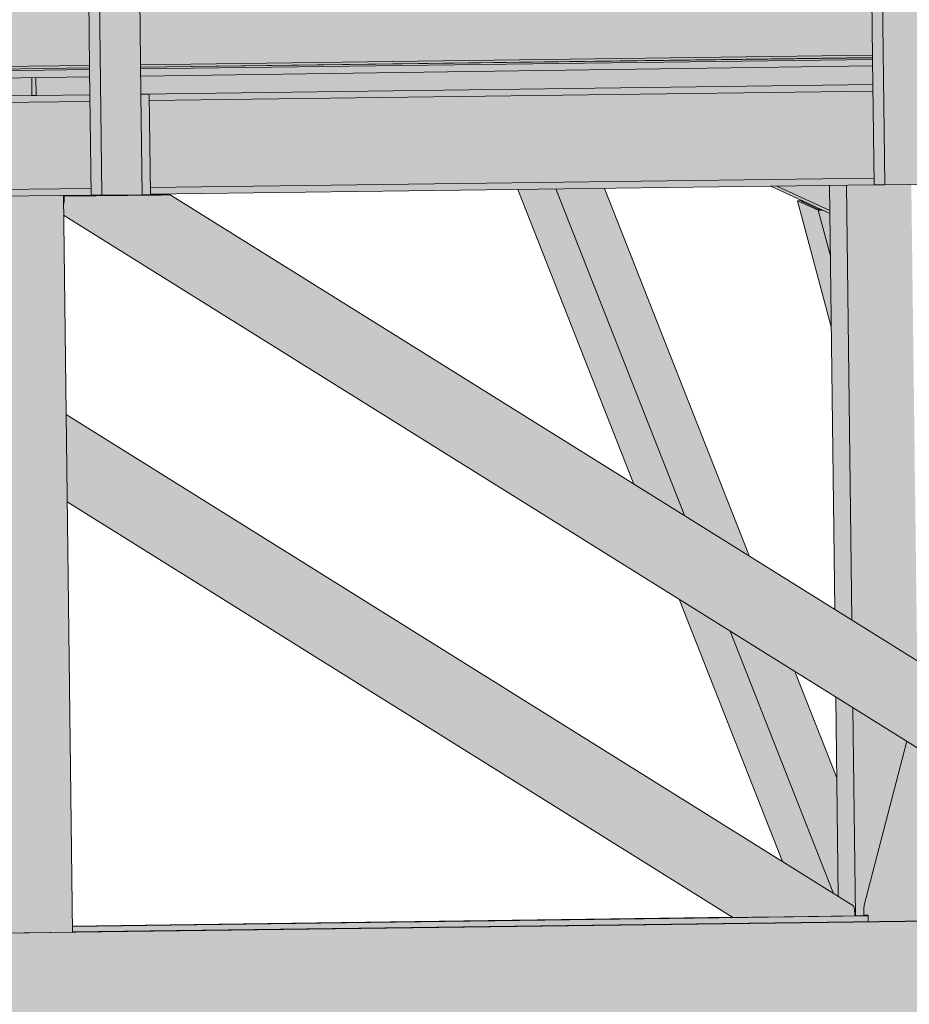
# Model space of a CAD drawing. Header units: centimetres. Extents: x -5472 to 10427, y -400 to 1902.
# Tile 81 of 91: x -3759 to -3653, y 1281 to 1399. Entities that reach past the tile are written whole.
import ezdxf

# ---------------------------------------------------------------- set-up
doc = ezdxf.new("R2010")
doc.units = ezdxf.units.CM
doc.header["$LTSCALE"] = 0.1
doc.header["$MEASUREMENT"] = 0
for name, color, linetype in [('2_kładka_IFC.K_IR', 7, 'Continuous'), ('2_stropy.K_IR', 7, 'Continuous'), ('5_opisy.K_IR', 7, 'Continuous')]:
    doc.layers.add(name, color=color, linetype=linetype)
doc.dimstyles.new('GENERATED_STYLE__3', dxfattribs={"dimtxt": 0.18, "dimasz": 18.24, "dimexe": 0.18, "dimexo": 0.0625, "dimgap": 0.09, "dimtad": 0, "dimtih": 1, "dimtoh": 1, "dimdec": 4, "dimzin": 0, "dimdsep": 46, "dimcen": 0.09, "dimadec": 0, "dimazin": 0, "dimtfac": 1, "dimtdec": 4, "dimtmove": 0, "dimatfit": 3, "dimldrblk": 'ARROWHEAD_5', "dimfxl": 1, "dimtolj": 1, "dimtzin": 0, "dimarcsym": 0})

# ---------------------------------------------------------------- blocks, each defined once
blk = doc.blocks.new('ElemPrzekroju_5_1')
at = {"layer": '2_stropy.K_IR', "linetype": 'Continuous', "lineweight": 0, "true_color": 0xb1b1b1}
for points in [[(-3657.55, 1393.81), (-3744.92, 1392.67), (-3744.91, 1391.8), (-3657.54, 1393.02)], [(-3838.4, 1391.44), (-3838.39, 1390.49), (-3751.02, 1391.72), (-3751.03, 1392.59)]]:
    blk.add_hatch(color=253, dxfattribs=at).paths.add_polyline_path(points)
at = {"layer": '2_stropy.K_IR', "linetype": 'Continuous', "lineweight": 0, "true_color": 0x7a7a7a}
for points in [[(-3657.55, 1393.81), (-3744.92, 1392.67), (-3744.91, 1391.8), (-3657.54, 1393.02)], [(-3838.4, 1391.44), (-3838.39, 1390.49), (-3751.02, 1391.72), (-3751.03, 1392.59)]]:
    blk.add_hatch(color=8, dxfattribs=at).paths.add_polyline_path(points)
at = {"layer": '2_stropy.K_IR', "color": 7, "linetype": 'Continuous', "lineweight": 0}
for p, q in [((-3657.54, 1393.02), (-3744.91, 1391.8)), ((-3751.02, 1391.72), (-3838.39, 1390.49))]:
    blk.add_line(p, q, dxfattribs=at)
blk = doc.blocks.new('ElemPrzekroju_648_1')
at = {"layer": '2_kładka_IFC.K_IR', "linetype": 'Continuous', "lineweight": 0, "true_color": 0x939393}
for points in [[(-3658.83, 1498.29), (-3658.69, 1486.46), (-3658.61, 1486.46), (-3657.59, 1486.46), (-3657.59, 1486.16), (-3658.68, 1486.14), (-3657.82, 1415.96), (-3657.74, 1415.96), (-3656.73, 1415.96), (-3656.72, 1415.66), (-3657.82, 1415.65), (-3657.36, 1378.82), (-3656.09, 1378.82), (-3657.56, 1498.31)], [(-3658.83, 1498.29), (-3658.69, 1486.46), (-3658.61, 1486.46), (-3657.59, 1486.46), (-3657.59, 1486.16), (-3658.68, 1486.14), (-3657.82, 1415.96), (-3657.74, 1415.96), (-3656.73, 1415.96), (-3656.72, 1415.66), (-3657.82, 1415.65), (-3657.36, 1378.82), (-3656.09, 1378.82), (-3657.56, 1498.31)], [(-3751.04, 1497.08), (-3752.31, 1497.06), (-3752.17, 1485.23), (-3752.09, 1485.23), (-3751.07, 1485.23), (-3751.07, 1484.93), (-3752.17, 1484.91), (-3751.3, 1414.73), (-3751.22, 1414.73), (-3750.21, 1414.73), (-3750.2, 1414.43), (-3751.3, 1414.42), (-3750.85, 1377.59), (-3749.57, 1377.59)], [(-3751.04, 1497.08), (-3752.31, 1497.06), (-3752.17, 1485.23), (-3752.09, 1485.23), (-3751.07, 1485.23), (-3751.07, 1484.93), (-3752.17, 1484.91), (-3751.3, 1414.73), (-3751.22, 1414.73), (-3750.21, 1414.73), (-3750.2, 1414.43), (-3751.3, 1414.42), (-3750.85, 1377.59), (-3749.57, 1377.59)], [(-3757.45, 1391.63), (-3757.93, 1391.62), (-3757.91, 1389.51), (-3757.42, 1389.51)], [(-3757.45, 1391.63), (-3757.93, 1391.62), (-3757.91, 1389.51), (-3757.42, 1389.51)], [(-3699.9, 1378.27), (-3686.03, 1343.07), (-3679.95, 1339.27), (-3695.34, 1378.33)], [(-3699.9, 1378.27), (-3686.03, 1343.07), (-3679.95, 1339.27), (-3695.34, 1378.33)], [(-3668.96, 1378.67), (-3662.64, 1375.75), (-3662.68, 1378.76)], [(-3668.96, 1378.67), (-3662.64, 1375.75), (-3662.68, 1378.76)], [(-3660.64, 1378.78), (-3662.68, 1378.76), (-3662.05, 1328.1), (-3660, 1326.82)], [(-3660.64, 1378.78), (-3662.68, 1378.76), (-3662.05, 1328.1), (-3660, 1326.82)], [(-3754.16, 1377.46), (-3754.14, 1376.47), (-3754.11, 1376.58), (-3754.07, 1376.89), (-3754.06, 1377.25), (-3754.06, 1377.46)], [(-3754.16, 1377.46), (-3754.14, 1376.47), (-3754.11, 1376.58), (-3754.07, 1376.89), (-3754.06, 1377.25), (-3754.06, 1377.46)], [(-3744.31, 1377.61), (-3744.27, 1377.59), (-3744.01, 1377.59), (-3744.05, 1377.62)], [(-3744.31, 1377.61), (-3744.27, 1377.59), (-3744.01, 1377.59), (-3744.05, 1377.62)], [(-3743.86, 1377.62), (-3744.05, 1377.62), (-3744.01, 1377.59), (-3743.82, 1377.6)], [(-3743.86, 1377.62), (-3744.05, 1377.62), (-3744.01, 1377.59), (-3743.82, 1377.6)], [(-3666.49, 1376.93), (-3662.47, 1361.87), (-3662.57, 1370.36), (-3664.02, 1375.79)], [(-3666.49, 1376.93), (-3662.47, 1361.87), (-3662.57, 1370.36), (-3664.02, 1375.79)], [(-3754.14, 1376.47), (-3754.14, 1376.36), (-3618.1, 1291.44), (-3617.71, 1291.45), (-3754.11, 1376.58)], [(-3754.14, 1376.47), (-3754.14, 1376.36), (-3618.1, 1291.44), (-3617.71, 1291.45), (-3754.11, 1376.58)], [(-3754.07, 1376.89), (-3754.11, 1376.58), (-3747.45, 1372.42), (-3747.35, 1372.69)], [(-3753.73, 1342.69), (-3753.73, 1342.36), (-3672, 1291.35), (-3671.48, 1291.35)], [(-3753.73, 1342.69), (-3753.73, 1342.36), (-3672, 1291.35), (-3671.48, 1291.35)], [(-3753.73, 1342.36), (-3753.72, 1342.11), (-3672.39, 1291.34), (-3672, 1291.35)], [(-3753.73, 1342.36), (-3753.72, 1342.11), (-3672.39, 1291.34), (-3672, 1291.35)], [(-3680.62, 1329.33), (-3668.28, 1298), (-3662.2, 1294.21), (-3674.54, 1325.53)], [(-3680.62, 1329.33), (-3668.28, 1298), (-3662.2, 1294.21), (-3674.54, 1325.53)], [(-3659.88, 1316.38), (-3661.93, 1317.66), (-3661.63, 1293.86), (-3659.88, 1292.76), (-3659.81, 1292.69), (-3659.74, 1292.49), (-3659.69, 1292.18), (-3659.67, 1291.82), (-3659.67, 1291.51), (-3659.57, 1291.51)], [(-3659.88, 1316.38), (-3661.93, 1317.66), (-3661.63, 1293.86), (-3659.88, 1292.76), (-3659.81, 1292.69), (-3659.74, 1292.49), (-3659.69, 1292.18), (-3659.67, 1291.82), (-3659.67, 1291.51), (-3659.57, 1291.51)], [(-3658.59, 1292.37), (-3653.4, 1312.34), (-3653.44, 1312.37), (-3658.53, 1292.79)], [(-3658.59, 1292.37), (-3653.4, 1312.34), (-3653.44, 1312.37), (-3658.53, 1292.79)], [(-3653.4, 1312.34), (-3658.59, 1292.37), (-3658.58, 1291.62), (-3658.07, 1291.62), (-3658.06, 1290.85), (-3657.34, 1290.86), (-3651.98, 1311.46)], [(-3653.4, 1312.34), (-3658.59, 1292.37), (-3658.58, 1291.62), (-3658.07, 1291.62), (-3658.06, 1290.85), (-3657.34, 1290.86), (-3651.98, 1311.46)], [(-3657.34, 1290.86), (-3657.17, 1290.86), (-3651.84, 1311.36), (-3651.98, 1311.46)], [(-3657.34, 1290.86), (-3657.17, 1290.86), (-3651.84, 1311.36), (-3651.98, 1311.46)], [(-3656.9, 1290.86), (-3656.59, 1290.87), (-3651.34, 1311.05), (-3651.61, 1311.22)], [(-3656.9, 1290.86), (-3656.59, 1290.87), (-3651.34, 1311.05), (-3651.61, 1311.22)], [(-3656.59, 1290.87), (-3656.27, 1290.87), (-3651.07, 1310.88), (-3651.34, 1311.05)], [(-3656.59, 1290.87), (-3656.27, 1290.87), (-3651.07, 1310.88), (-3651.34, 1311.05)], [(-3656.27, 1290.87), (-3652.01, 1290.93), (-3647.42, 1308.61), (-3651.07, 1310.88)], [(-3656.27, 1290.87), (-3652.01, 1290.93), (-3647.42, 1308.61), (-3651.07, 1310.88)]]:
    blk.add_hatch(color=252, dxfattribs=at).paths.add_polyline_path(points)
at = {"layer": '2_kładka_IFC.K_IR', "linetype": 'Continuous', "lineweight": 0, "true_color": 0xd1d1d1}
for points in [[(-3656.09, 1378.82), (-3651.26, 1378.88), (-3651.41, 1390.88), (-3652.73, 1498.37), (-3657.56, 1498.31)], [(-3749.57, 1377.59), (-3744.74, 1377.65), (-3744.89, 1389.65), (-3746.21, 1497.14), (-3751.04, 1497.08)], [(-3657.67, 1403.32), (-3745.04, 1402.17), (-3744.93, 1393.17), (-3657.56, 1394.32)], [(-3838.52, 1400.94), (-3838.41, 1391.94), (-3751.04, 1393.09), (-3751.15, 1402.09)], [(-3744.93, 1392.87), (-3744.92, 1392.67), (-3657.55, 1393.81), (-3657.55, 1394.01)], [(-3751.03, 1392.79), (-3838.41, 1391.64), (-3838.4, 1391.44), (-3751.03, 1392.59)], [(-3657.5, 1390.02), (-3743.91, 1388.89), (-3743.78, 1378.49), (-3657.37, 1379.62)], [(-3750.98, 1388.79), (-3837.39, 1387.66), (-3837.26, 1377.26), (-3750.86, 1378.4)], [(-3744.74, 1377.65), (-3743.77, 1377.66), (-3743.92, 1389.66), (-3744.89, 1389.65)], [(-3754.16, 1377.55), (-3761.89, 1377.45), (-3760.81, 1289.46), (-3753.08, 1289.57)], [(-3754.06, 1377.46), (-3754.06, 1377.25), (-3616.62, 1291.46), (-3605.22, 1291.61), (-3605.22, 1291.82), (-3742.66, 1377.61)], [(-4533.18, 1279.3), (-4536.43, 1267.26), (-3457.09, 1281.45), (-3457.09, 1293.45), (-3594.91, 1291.64), (-3595.26, 1290.18), (-3590.55, 1290.24), (-3590.24, 1290.24), (-3590.13, 1281.24), (-3610.44, 1280.98), (-3610.75, 1280.98), (-3610.86, 1289.98), (-3603.23, 1290.08), (-3602.88, 1291.53)]]:
    blk.add_hatch(color=254, dxfattribs=at).paths.add_polyline_path(points)
at = {"layer": '2_kładka_IFC.K_IR', "linetype": 'Continuous', "lineweight": 0, "true_color": 0xa3a3a3}
for points in [[(-3745.04, 1402.17), (-3745.01, 1400), (-3660.36, 1401.12), (-3660.28, 1394.28), (-3657.56, 1394.32), (-3657.67, 1403.32)], [(-3751.15, 1402.09), (-3838.52, 1400.94), (-3838.49, 1398.77), (-3753.84, 1399.89), (-3753.76, 1393.06), (-3751.04, 1393.09)], [(-3659.22, 1393.99), (-3659.21, 1393.79), (-3657.55, 1393.81), (-3657.55, 1394.01)], [(-3752.7, 1392.76), (-3752.7, 1392.56), (-3751.03, 1392.59), (-3751.03, 1392.79)], [(-3744.91, 1391.8), (-3744.89, 1389.67), (-3657.51, 1390.82), (-3657.54, 1393.02)], [(-3744.91, 1391.8), (-3744.89, 1389.67), (-3657.51, 1390.82), (-3657.54, 1393.02)], [(-3757.93, 1391.62), (-3838.39, 1390.49), (-3838.37, 1388.45), (-3757.91, 1389.5)], [(-3757.93, 1391.62), (-3838.39, 1390.49), (-3838.37, 1388.45), (-3757.91, 1389.5)], [(-3757.45, 1391.63), (-3757.42, 1389.51), (-3750.99, 1389.59), (-3751.02, 1391.72)], [(-3757.45, 1391.63), (-3757.42, 1389.51), (-3750.99, 1389.59), (-3751.02, 1391.72)], [(-3657.5, 1390.02), (-3660.64, 1389.98), (-3660.51, 1379.58), (-3657.37, 1379.62)], [(-3754.12, 1388.75), (-3753.99, 1378.35), (-3750.86, 1378.4), (-3750.98, 1388.79)], [(-3657.37, 1378.83), (-3660.64, 1378.78), (-3660, 1326.82), (-3652.21, 1321.96), (-3652.91, 1378.86), (-3656.09, 1378.82), (-3657.36, 1378.82)], [(-3657.37, 1378.83), (-3660.64, 1378.78), (-3660, 1326.82), (-3652.21, 1321.96), (-3652.91, 1378.86), (-3656.09, 1378.82), (-3657.36, 1378.82)], [(-3754.16, 1377.55), (-3761.89, 1377.45), (-3761.87, 1375.27), (-3755.13, 1375.36), (-3754.99, 1364.52), (-3754, 1364.53)], [(-3754.16, 1377.48), (-3754.16, 1377.46), (-3744.56, 1377.59), (-3744.6, 1377.61)], [(-3754.16, 1377.48), (-3754.16, 1377.46), (-3744.56, 1377.59), (-3744.6, 1377.61)], [(-3754.06, 1377.25), (-3754.07, 1376.89), (-3747.35, 1372.69), (-3747.26, 1373)], [(-3754.06, 1377.46), (-3754.06, 1377.25), (-3747.26, 1373), (-3746.82, 1374.91), (-3746.83, 1375.47), (-3739.39, 1375.57), (-3742.66, 1377.61)], [(-3744.6, 1377.61), (-3744.56, 1377.59), (-3744.27, 1377.59), (-3744.31, 1377.61)], [(-3744.6, 1377.61), (-3744.56, 1377.59), (-3744.27, 1377.59), (-3744.31, 1377.61)], [(-3742.12, 1377.62), (-3742.66, 1377.61), (-3739.39, 1375.57), (-3738.71, 1375.49)], [(-3753.83, 1350.94), (-3753.83, 1350.59), (-3659.67, 1291.82), (-3659.69, 1292.18)], [(-3753.83, 1350.94), (-3753.83, 1350.59), (-3659.67, 1291.82), (-3659.69, 1292.18)], [(-3753.83, 1350.59), (-3753.73, 1343.06), (-3670.91, 1291.36), (-3659.67, 1291.51), (-3659.67, 1291.82)], [(-3753.83, 1350.59), (-3753.73, 1343.06), (-3670.91, 1291.36), (-3659.67, 1291.51), (-3659.67, 1291.82)], [(-3753.73, 1343.06), (-3753.73, 1342.69), (-3671.48, 1291.35), (-3670.91, 1291.36)], [(-3753.73, 1343.06), (-3753.73, 1342.69), (-3671.48, 1291.35), (-3670.91, 1291.36)], [(-3659.88, 1316.38), (-3659.57, 1291.51), (-3658.07, 1291.53), (-3658.07, 1291.62), (-3658.58, 1291.62), (-3658.59, 1292.37), (-3658.53, 1292.79), (-3653.44, 1312.37)], [(-3659.88, 1316.38), (-3659.57, 1291.51), (-3658.07, 1291.53), (-3658.07, 1291.62), (-3658.58, 1291.62), (-3658.59, 1292.37), (-3658.53, 1292.79), (-3653.44, 1312.37)], [(-3753.09, 1290.27), (-3753.08, 1289.6), (-3658.06, 1290.85), (-3658.07, 1291.52)], [(-3753.09, 1290.27), (-3753.08, 1289.6), (-3658.06, 1290.85), (-3658.07, 1291.52)]]:
    blk.add_hatch(color=253, dxfattribs=at).paths.add_polyline_path(points)
at = {"layer": '2_kładka_IFC.K_IR', "linetype": 'Continuous', "lineweight": 0, "true_color": 0xf0f0f0}
for points in [[(-3657.56, 1394.32), (-3744.93, 1393.17), (-3744.93, 1392.96), (-3657.55, 1394.11)], [(-3838.41, 1391.94), (-3838.41, 1391.73), (-3751.03, 1392.88), (-3751.04, 1393.09)], [(-3743.92, 1389.45), (-3743.91, 1388.89), (-3657.5, 1390.02), (-3657.51, 1390.59)], [(-3750.99, 1389.36), (-3837.4, 1388.22), (-3837.39, 1387.66), (-3750.98, 1388.79)], [(-3741.4, 1377.63), (-3741.43, 1377.63), (-3605.36, 1292.69), (-3605.44, 1292.76)]]:
    blk.add_hatch(color=7, dxfattribs=at).paths.add_polyline_path(points)
at = {"layer": '2_kładka_IFC.K_IR', "linetype": 'Continuous', "lineweight": 0, "true_color": 0xf8f8f8}
for points in [[(-3657.55, 1394.11), (-3744.93, 1392.96), (-3744.93, 1392.87), (-3657.55, 1394.02)], [(-3751.03, 1392.88), (-3838.41, 1391.73), (-3838.41, 1391.64), (-3751.03, 1392.79)], [(-3742.12, 1377.62), (-3605.24, 1292.18), (-3605.29, 1292.49), (-3741.69, 1377.62)]]:
    blk.add_hatch(color=7, dxfattribs=at).paths.add_polyline_path(points)
at = {"layer": '2_kładka_IFC.K_IR', "linetype": 'Continuous', "lineweight": 0, "true_color": 0xe8e8e8}
for points in [[(-3744.93, 1392.87), (-3744.93, 1392.87), (-3657.55, 1394.01), (-3657.55, 1394.02)], [(-3838.41, 1391.64), (-3838.41, 1391.64), (-3751.03, 1392.79), (-3751.03, 1392.79)], [(-3743.92, 1389.66), (-3744.89, 1389.66), (-3744.89, 1389.65)], [(-4523.77, 1279.47), (-4536.23, 1279.3), (-4533.18, 1279.3), (-3602.88, 1291.53), (-3602.88, 1291.54), (-3605.12, 1291.51), (-3607.16, 1291.51), (-3607.16, 1291.52), (-3753.08, 1289.6), (-3753.08, 1289.57), (-3760.81, 1289.46), (-3762.85, 1289.46), (-3762.85, 1289.47), (-3908.77, 1287.55), (-3908.77, 1287.52), (-3916.5, 1287.42), (-3918.54, 1287.42), (-3918.54, 1287.42), (-4064.46, 1285.51), (-4064.46, 1285.47), (-4072.19, 1285.37), (-4074.23, 1285.37), (-4074.23, 1285.38), (-4220.15, 1283.46), (-4220.14, 1283.43), (-4227.88, 1283.32), (-4229.92, 1283.32), (-4229.92, 1283.33), (-4375.83, 1281.41), (-4375.83, 1281.38), (-4383.57, 1281.28), (-4385.61, 1281.28), (-4385.61, 1281.28), (-4518.88, 1279.53), (-4518.92, 1279.5), (-4518.96, 1279.5), (-4519.21, 1279.49), (-4519.64, 1279.49), (-4520.19, 1279.48), (-4521.74, 1279.46), (-4521.84, 1279.46), (-4521.84, 1279.48), (-4522.12, 1279.48), (-4523.67, 1279.46), (-4523.77, 1279.46)]]:
    blk.add_hatch(color=254, dxfattribs=at).paths.add_polyline_path(points)
at = {"layer": '2_kładka_IFC.K_IR', "linetype": 'Continuous', "lineweight": 0, "true_color": 0xaaaaaa}
for points in [[(-3660.28, 1394.28), (-3660.22, 1394.07), (-3657.55, 1394.11), (-3657.56, 1394.32)], [(-3660.22, 1394.07), (-3660.1, 1393.99), (-3657.55, 1394.02), (-3657.55, 1394.11)], [(-3657.55, 1394.02), (-3660.1, 1393.99), (-3659.22, 1393.99), (-3657.55, 1394.01)], [(-3753.76, 1393.06), (-3753.7, 1392.84), (-3751.03, 1392.88), (-3751.04, 1393.09)], [(-3753.7, 1392.84), (-3753.58, 1392.76), (-3751.03, 1392.79), (-3751.03, 1392.88)], [(-3753.58, 1392.76), (-3752.7, 1392.76), (-3751.03, 1392.79), (-3751.03, 1392.79)], [(-3744.89, 1389.67), (-3744.89, 1389.66), (-3743.92, 1389.66), (-3743.92, 1389.45), (-3657.51, 1390.59), (-3657.51, 1390.82)], [(-3744.89, 1389.67), (-3744.89, 1389.66), (-3743.92, 1389.66), (-3743.92, 1389.45), (-3657.51, 1390.59), (-3657.51, 1390.82)], [(-3743.92, 1389.45), (-3743.91, 1389.12), (-3660.7, 1390.22), (-3660.64, 1389.98), (-3657.5, 1390.02), (-3657.51, 1390.59)], [(-3757.91, 1389.5), (-3838.37, 1388.45), (-3838.37, 1388.43), (-3837.4, 1388.43), (-3837.4, 1388.22), (-3750.99, 1389.36), (-3750.99, 1389.59), (-3757.42, 1389.51), (-3757.63, 1389.51), (-3757.91, 1389.51)], [(-3757.91, 1389.5), (-3838.37, 1388.45), (-3838.37, 1388.43), (-3837.4, 1388.43), (-3837.4, 1388.22), (-3750.99, 1389.36), (-3750.99, 1389.59), (-3757.42, 1389.51), (-3757.63, 1389.51), (-3757.91, 1389.51)], [(-3837.4, 1388.22), (-3837.39, 1387.9), (-3754.18, 1388.99), (-3754.12, 1388.75), (-3750.98, 1388.79), (-3750.99, 1389.36)], [(-3757.91, 1389.51), (-3757.91, 1389.51), (-3757.63, 1389.51)], [(-3757.91, 1389.51), (-3757.91, 1389.51), (-3757.63, 1389.51)], [(-3657.37, 1379.62), (-3743.78, 1378.49), (-3743.77, 1377.92), (-3657.37, 1379.06)], [(-3837.26, 1377.26), (-3837.26, 1376.69), (-3750.85, 1377.83), (-3750.86, 1378.4)], [(-3754.16, 1377.49), (-3754.16, 1377.48), (-3744.6, 1377.61), (-3744.31, 1377.61), (-3744.05, 1377.62), (-3743.86, 1377.62), (-3743.76, 1377.62), (-3742.13, 1377.62), (-3742.15, 1377.62), (-3742.28, 1377.62), (-3742.49, 1377.61), (-3742.77, 1377.61), (-3754.16, 1377.46), (-3754.06, 1377.46), (-3742.66, 1377.61), (-3742.12, 1377.62), (-3741.69, 1377.62), (-3741.43, 1377.63), (-3741.4, 1377.63), (-3743.03, 1377.63), (-3743.22, 1377.63), (-3743.6, 1377.62), (-3744.12, 1377.62), (-3744.7, 1377.61)], [(-3754.16, 1377.49), (-3754.16, 1377.48), (-3744.6, 1377.61), (-3744.31, 1377.61), (-3744.05, 1377.62), (-3743.86, 1377.62), (-3743.76, 1377.62), (-3742.13, 1377.62), (-3742.15, 1377.62), (-3742.28, 1377.62), (-3742.49, 1377.61), (-3742.77, 1377.61), (-3754.16, 1377.46), (-3754.06, 1377.46), (-3742.66, 1377.61), (-3742.12, 1377.62), (-3741.69, 1377.62), (-3741.43, 1377.63), (-3741.4, 1377.63), (-3743.03, 1377.63), (-3743.22, 1377.63), (-3743.6, 1377.62), (-3744.12, 1377.62), (-3744.7, 1377.61)], [(-3666.49, 1376.93), (-3664.02, 1375.79), (-3663.48, 1375.8), (-3663.61, 1375.85), (-3663.86, 1375.85), (-3666.07, 1376.88), (-3665.82, 1376.88), (-3665.95, 1376.94)], [(-3666.49, 1376.93), (-3664.02, 1375.79), (-3663.48, 1375.8), (-3663.61, 1375.85), (-3663.86, 1375.85), (-3666.07, 1376.88), (-3665.82, 1376.88), (-3665.95, 1376.94)], [(-3674.22, 1291.35), (-3753.09, 1290.31), (-3753.09, 1290.27), (-3658.07, 1291.52), (-3658.07, 1291.53), (-3659.57, 1291.51), (-3659.67, 1291.51), (-3659.67, 1291.51), (-3670.91, 1291.36), (-3671.48, 1291.35), (-3672, 1291.35), (-3672.39, 1291.34), (-3672.58, 1291.34), (-3674.21, 1291.34)], [(-3674.22, 1291.35), (-3753.09, 1290.31), (-3753.09, 1290.27), (-3658.07, 1291.52), (-3658.07, 1291.53), (-3659.57, 1291.51), (-3659.67, 1291.51), (-3659.67, 1291.51), (-3670.91, 1291.36), (-3671.48, 1291.35), (-3672, 1291.35), (-3672.39, 1291.34), (-3672.58, 1291.34), (-3674.21, 1291.34)]]:
    blk.add_hatch(color=253, dxfattribs=at).paths.add_polyline_path(points)
at = {"layer": '2_kładka_IFC.K_IR', "linetype": 'Continuous', "lineweight": 0, "true_color": 0x9b9b9b}
for points in [[(-3657.37, 1379.62), (-3660.51, 1379.58), (-3660.64, 1379.02), (-3657.37, 1379.06)], [(-3753.99, 1378.35), (-3754.12, 1377.79), (-3750.85, 1377.83), (-3750.86, 1378.4)], [(-3657.37, 1379.06), (-3743.77, 1377.92), (-3743.77, 1377.69), (-3657.37, 1378.83)], [(-3657.37, 1379.06), (-3743.77, 1377.92), (-3743.77, 1377.69), (-3657.37, 1378.83)], [(-3669.68, 1378.67), (-3662.64, 1375.4), (-3662.64, 1375.75), (-3668.96, 1378.67)], [(-3669.68, 1378.67), (-3662.64, 1375.4), (-3662.64, 1375.75), (-3668.96, 1378.67)], [(-3750.85, 1377.83), (-3837.26, 1376.69), (-3837.25, 1376.46), (-3750.85, 1377.6)], [(-3750.85, 1377.83), (-3837.26, 1376.69), (-3837.25, 1376.46), (-3750.85, 1377.6)], [(-3743.76, 1377.62), (-3743.86, 1377.62), (-3743.82, 1377.6), (-3743.73, 1377.6)], [(-3743.76, 1377.62), (-3743.86, 1377.62), (-3743.82, 1377.6), (-3743.73, 1377.6)], [(-3743.76, 1377.62), (-3743.73, 1377.6), (-3742.77, 1377.61), (-3742.49, 1377.61), (-3742.28, 1377.62), (-3742.15, 1377.62), (-3742.13, 1377.62)], [(-3743.76, 1377.62), (-3743.73, 1377.6), (-3742.77, 1377.61), (-3742.49, 1377.61), (-3742.28, 1377.62), (-3742.15, 1377.62), (-3742.13, 1377.62)], [(-3618.1, 1291.44), (-3754.14, 1376.36), (-3754.14, 1376.24), (-3618.29, 1291.44)], [(-3618.1, 1291.44), (-3754.14, 1376.36), (-3754.14, 1376.24), (-3618.29, 1291.44)], [(-3618.29, 1291.44), (-3754.14, 1376.24), (-3754.13, 1375.21), (-3619.92, 1291.44)], [(-3618.29, 1291.44), (-3754.14, 1376.24), (-3754.13, 1375.21), (-3619.92, 1291.44)], [(-3754.11, 1376.58), (-3617.71, 1291.45), (-3617.19, 1291.45), (-3754.07, 1376.89)], [(-3753.72, 1342.11), (-3753.72, 1341.99), (-3672.58, 1291.34), (-3672.39, 1291.34)], [(-3753.72, 1342.11), (-3753.72, 1341.99), (-3672.58, 1291.34), (-3672.39, 1291.34)], [(-3753.72, 1341.99), (-3753.71, 1340.97), (-3674.21, 1291.34), (-3672.58, 1291.34)], [(-3753.72, 1341.99), (-3753.71, 1340.97), (-3674.21, 1291.34), (-3672.58, 1291.34)], [(-3657.17, 1290.86), (-3656.9, 1290.86), (-3651.61, 1311.22), (-3651.84, 1311.36)], [(-3657.17, 1290.86), (-3656.9, 1290.86), (-3651.61, 1311.22), (-3651.84, 1311.36)]]:
    blk.add_hatch(color=253, dxfattribs=at).paths.add_polyline_path(points)
at = {"layer": '2_kładka_IFC.K_IR', "linetype": 'Continuous', "lineweight": 0, "true_color": 0xb2b2b2}
for points in [[(-3689.53, 1378.4), (-3695.34, 1378.33), (-3679.95, 1339.27), (-3672.22, 1334.45)], [(-3689.53, 1378.4), (-3695.34, 1378.33), (-3679.95, 1339.27), (-3672.22, 1334.45)], [(-3741.69, 1377.62), (-3742.12, 1377.62), (-3738.71, 1375.49), (-3737.91, 1375.26)], [(-3741.43, 1377.63), (-3741.69, 1377.62), (-3737.91, 1375.26), (-3737.1, 1374.92)], [(-3741.43, 1377.63), (-3737.1, 1374.92), (-3736.4, 1374.51), (-3741.4, 1377.63)], [(-3665.82, 1376.88), (-3666.07, 1376.88), (-3665.61, 1376.66), (-3663.86, 1375.85), (-3663.61, 1375.85)], [(-3665.82, 1376.88), (-3666.07, 1376.88), (-3665.61, 1376.66), (-3663.86, 1375.85), (-3663.61, 1375.85)], [(-3664.02, 1375.79), (-3662.57, 1370.36), (-3662.64, 1375.4), (-3663.48, 1375.8)], [(-3664.02, 1375.79), (-3662.57, 1370.36), (-3662.64, 1375.4), (-3663.48, 1375.8)], [(-3753.84, 1351.41), (-3753.84, 1351.38), (-3659.81, 1292.69), (-3659.88, 1292.76)], [(-3753.84, 1351.41), (-3753.84, 1351.38), (-3659.81, 1292.69), (-3659.88, 1292.76)], [(-3659.81, 1292.69), (-3753.84, 1351.38), (-3753.83, 1351.22), (-3659.74, 1292.49)], [(-3659.81, 1292.69), (-3753.84, 1351.38), (-3753.83, 1351.22), (-3659.74, 1292.49)], [(-3753.83, 1351.22), (-3753.83, 1350.94), (-3659.69, 1292.18), (-3659.74, 1292.49)], [(-3753.83, 1351.22), (-3753.83, 1350.94), (-3659.69, 1292.18), (-3659.74, 1292.49)], [(-3674.54, 1325.53), (-3662.2, 1294.21), (-3661.63, 1293.86), (-3661.81, 1308.02), (-3666.8, 1320.71)], [(-3674.54, 1325.53), (-3662.2, 1294.21), (-3661.63, 1293.86), (-3661.81, 1308.02), (-3666.8, 1320.71)]]:
    blk.add_hatch(color=253, dxfattribs=at).paths.add_polyline_path(points)
at = {"layer": '2_kładka_IFC.K_IR', "linetype": 'Continuous', "lineweight": 0, "true_color": 0xc2c2c2}
blk.add_hatch(color=9, dxfattribs=at).paths.add_polyline_path([(-3754.07, 1376.89), (-3617.19, 1291.45), (-3616.62, 1291.46), (-3754.06, 1377.25)])
at = {"layer": '2_kładka_IFC.K_IR', "linetype": 'Continuous', "lineweight": 0, "true_color": 0xe1e1e1}
blk.add_hatch(color=254, dxfattribs=at).paths.add_polyline_path([(-3742.66, 1377.61), (-3605.22, 1291.82), (-3605.24, 1292.18), (-3742.12, 1377.62)])
at = {"layer": '2_kładka_IFC.K_IR', "linetype": 'Continuous', "lineweight": 0, "true_color": 0xffffff}
blk.add_hatch(color=7, dxfattribs=at).paths.add_polyline_path([(-3741.69, 1377.62), (-3605.29, 1292.49), (-3605.36, 1292.69), (-3741.43, 1377.63)])
at = {"layer": '2_kładka_IFC.K_IR', "color": 7, "linetype": 'Continuous', "lineweight": 15}
for p, q in [((-3657.56, 1498.31), (-3656.09, 1378.82)), ((-3751.04, 1497.08), (-3749.57, 1377.59)), ((-3746.21, 1497.14), (-3744.89, 1389.65)), ((-3657.67, 1403.61), (-3657.55, 1394.01)), ((-3751.15, 1402.38), (-3751.03, 1392.79)), ((-3657.56, 1394.32), (-3744.93, 1393.17)), ((-3657.55, 1394.02), (-3744.93, 1392.87)), ((-3657.55, 1394.01), (-3744.93, 1392.87)), ((-3657.55, 1393.81), (-3744.92, 1392.67)), ((-3657.55, 1393.81), (-3657.55, 1394.01)), ((-3657.55, 1393.81), (-3657.36, 1378.82)), ((-3751.04, 1393.09), (-3838.41, 1391.94)), ((-3751.03, 1392.79), (-3838.41, 1391.64)), ((-3751.03, 1392.79), (-3838.41, 1391.64)), ((-3751.03, 1392.59), (-3838.4, 1391.44)), ((-3751.03, 1392.59), (-3751.03, 1392.79)), ((-3751.03, 1392.59), (-3750.85, 1377.59)), ((-3757.91, 1389.5), (-3757.93, 1391.62)), ((-3757.42, 1389.51), (-3757.45, 1391.63)), ((-3744.89, 1389.67), (-3657.51, 1390.82)), ((-3743.91, 1388.89), (-3657.5, 1390.02)), ((-3838.37, 1388.45), (-3757.91, 1389.5)), ((-3837.39, 1387.66), (-3750.98, 1388.79)), ((-3757.91, 1389.51), (-3757.63, 1389.51)), ((-3757.91, 1389.51), (-3757.63, 1389.51)), ((-3757.63, 1389.51), (-3757.42, 1389.51)), ((-3757.42, 1389.51), (-3750.99, 1389.59)), ((-3743.92, 1389.66), (-3744.89, 1389.65)), ((-3743.92, 1389.66), (-3744.89, 1389.66)), ((-3744.74, 1377.65), (-3744.89, 1389.65)), ((-3743.77, 1377.66), (-3743.92, 1389.66)), ((-3743.78, 1378.49), (-3657.37, 1379.62)), ((-3837.26, 1377.26), (-3750.86, 1378.4)), ((-3743.77, 1377.69), (-3657.37, 1378.83)), ((-3699.9, 1378.27), (-3686.03, 1343.07)), ((-3695.34, 1378.33), (-3679.95, 1339.27)), ((-3689.53, 1378.4), (-3672.22, 1334.45)), ((-3669.68, 1378.67), (-3662.64, 1375.4)), ((-3668.96, 1378.67), (-3662.64, 1375.75)), ((-3662.68, 1378.76), (-3662.05, 1328.1)), ((-3660.64, 1378.78), (-3660, 1326.82)), ((-3656.09, 1378.82), (-3657.36, 1378.82)), ((-3651.26, 1378.88), (-3656.09, 1378.82)), ((-3837.25, 1376.46), (-3750.85, 1377.6)), ((-3754.16, 1377.49), (-3744.7, 1377.61)), ((-3754.16, 1377.48), (-3744.6, 1377.61)), ((-3754.16, 1377.46), (-3742.77, 1377.61)), ((-3754.16, 1377.55), (-3753.08, 1289.57)), ((-3754.06, 1377.46), (-3754.16, 1377.46)), ((-3754.06, 1377.25), (-3754.07, 1376.89)), ((-3754.06, 1377.46), (-3742.66, 1377.61)), ((-3754.06, 1377.46), (-3754.06, 1377.25)), ((-3749.57, 1377.59), (-3750.85, 1377.59)), ((-3744.74, 1377.65), (-3749.57, 1377.59)), ((-3743.77, 1377.66), (-3744.74, 1377.65)), ((-3744.7, 1377.61), (-3744.12, 1377.62)), ((-3744.6, 1377.61), (-3744.31, 1377.61)), ((-3744.31, 1377.61), (-3744.05, 1377.62)), ((-3744.12, 1377.62), (-3743.6, 1377.62)), ((-3744.05, 1377.62), (-3743.86, 1377.62)), ((-3743.86, 1377.62), (-3743.76, 1377.62)), ((-3742.15, 1377.62), (-3743.76, 1377.62)), ((-3743.6, 1377.62), (-3743.22, 1377.63)), ((-3743.22, 1377.63), (-3743.03, 1377.63)), ((-3741.4, 1377.63), (-3743.03, 1377.63)), ((-3742.77, 1377.61), (-3742.49, 1377.61)), ((-3742.66, 1377.61), (-3742.12, 1377.62)), ((-3742.49, 1377.61), (-3742.28, 1377.62)), ((-3742.28, 1377.62), (-3742.15, 1377.62)), ((-3742.15, 1377.62), (-3742.13, 1377.62)), ((-3742.12, 1377.62), (-3741.69, 1377.62)), ((-3741.69, 1377.62), (-3741.43, 1377.63)), ((-3741.43, 1377.63), (-3741.4, 1377.63)), ((-3741.4, 1377.63), (-3605.44, 1292.76)), ((-3666.49, 1376.93), (-3665.95, 1376.94)), ((-3666.49, 1376.93), (-3662.47, 1361.87)), ((-3664.02, 1375.79), (-3666.49, 1376.93)), ((-3754.11, 1376.58), (-3754.14, 1376.47)), ((-3754.07, 1376.89), (-3754.11, 1376.58)), ((-3665.82, 1376.88), (-3666.07, 1376.88)), ((-3666.07, 1376.88), (-3663.86, 1375.85)), ((-3663.48, 1375.8), (-3664.02, 1375.79)), ((-3664.02, 1375.79), (-3662.57, 1370.36)), ((-3663.86, 1375.85), (-3663.61, 1375.85)), ((-3754.13, 1375.21), (-3619.92, 1291.44)), ((-3753.84, 1351.41), (-3659.88, 1292.76)), ((-3753.71, 1340.97), (-3674.21, 1291.34)), ((-3680.62, 1329.33), (-3668.28, 1298)), ((-3674.54, 1325.53), (-3662.2, 1294.21)), ((-3666.8, 1320.71), (-3661.81, 1308.02)), ((-3661.93, 1317.66), (-3661.63, 1293.86)), ((-3659.88, 1316.38), (-3659.57, 1291.51)), ((-3653.44, 1312.37), (-3658.53, 1292.79)), ((-3659.88, 1292.76), (-3659.81, 1292.69)), ((-3659.81, 1292.69), (-3659.74, 1292.49)), ((-3659.74, 1292.49), (-3659.69, 1292.18)), ((-3658.53, 1292.79), (-3658.59, 1292.37)), ((-3658.59, 1292.37), (-3658.58, 1291.62)), ((-4533.18, 1279.3), (-3602.88, 1291.53)), ((-3753.09, 1290.27), (-3658.07, 1291.52)), ((-3753.09, 1290.31), (-3674.22, 1291.35)), ((-3753.08, 1289.6), (-3607.16, 1291.52)), ((-3674.21, 1291.34), (-3672.58, 1291.34)), ((-3672.58, 1291.34), (-3672.39, 1291.34)), ((-3672, 1291.35), (-3672.39, 1291.34)), ((-3671.48, 1291.35), (-3672, 1291.35)), ((-3670.91, 1291.36), (-3671.48, 1291.35)), ((-3659.67, 1291.51), (-3670.91, 1291.36)), ((-3659.69, 1292.18), (-3659.67, 1291.82)), ((-3659.67, 1291.82), (-3659.67, 1291.51)), ((-3659.57, 1291.51), (-3659.67, 1291.51)), ((-3658.07, 1291.53), (-3659.57, 1291.51)), ((-3658.58, 1291.62), (-3658.07, 1291.62)), ((-3658.07, 1291.62), (-3658.06, 1290.85)), ((-3753.08, 1289.57), (-3760.81, 1289.46))]:
    blk.add_line(p, q, dxfattribs=at)
blk = doc.blocks.new('ARROWHEAD_5')
at = {"linetype": 'Continuous', "lineweight": 0}
blk.add_hatch(color=0, dxfattribs=at).paths.add_polyline_path([(-1, 0.2679), (0, 0), (-1, -0.2679)])
at = {"color": 0, "linetype": 'Continuous', "lineweight": 0}
blk.add_line((0, 0), (-1, 0), dxfattribs=at)

msp = doc.modelspace()

# ---------------------------------------------------------------- block references
at = {"layer": '2_kładka_IFC.K_IR', "lineweight": 0}
msp.add_blockref('ElemPrzekroju_648_1', (0, 0), dxfattribs=at)
at = {"layer": '2_stropy.K_IR', "lineweight": 0}
msp.add_blockref('ElemPrzekroju_5_1', (0, 0), dxfattribs=at)

# ---------------------------------------------------------------- leaders
at = {"layer": '5_opisy.K_IR', "color": 7, "linetype": 'Continuous', "lineweight": 0, "annotation_type": 0, "has_hookline": 1, "hookline_direction": 0, "text_width": 367.94}
msp.add_leader([(-4380.44, 1520.62), (-4130.64, 1181.59), (-4105.34, 1181.59)], dimstyle='GENERATED_STYLE__3', dxfattribs=at)

doc.saveas('drawing.dxf')
